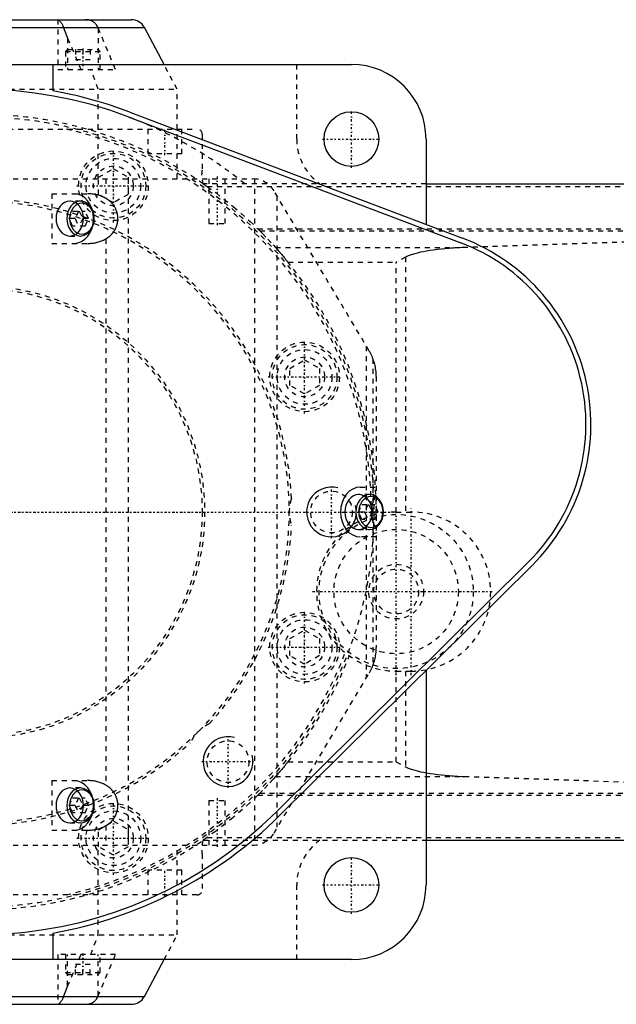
# Model space of a CAD drawing. Extents: x -545 to 345, y -109 to 109.
# Tile 14 of 15: x 8 to 128, y -99 to 99. Entities that reach past the tile are written whole.
import ezdxf

# ---------------------------------------------------------------- set-up
doc = ezdxf.new("R2010")
doc.units = 0
doc.linetypes.add('CENTER', pattern=[1.5, 0.45, -0.5, 0.05, -0.5])
doc.linetypes.add('DASHED', pattern=[2, 1, -1])
for name, color, linetype in [('AM_0', 7, 'CONTINUOUS'), ('AM_10', 7, 'CONTINUOUS'), ('AM_3', 7, 'DASHED'), ('AM_7', 7, 'CENTER')]:
    doc.layers.add(name, color=color, linetype=linetype)

msp = doc.modelspace()

# ---------------------------------------------------------------- linework, layer by layer
at = {"layer": 'AM_0', "color": 7, "linetype": 'CONTINUOUS'}
for p, q in [((-148.75, 99), (30.75, 99)), ((-28.76, 97.41), (33.4, 97.41)), ((37.34, 90), (33.4, 97.41)), ((-75, 90), (75, 90)), ((15, 90), (15, 84.68)), ((30.14, 79.48), (96.97, 54.14)), ((30.49, 80.41), (97.32, 55.07)), ((90, 75), (90, 57.85)), ((90, 66), (158, 66)), ((110.6, -10.02), (59.86, -60.35)), ((111.31, -10.73), (60.56, -61.06)), ((90, -31.86), (90, -75)), ((90, -66), (158, -66)), ((15, -84.68), (15, -90)), ((75, -90), (-75, -90)), ((33.4, -97.41), (37.34, -90)), ((-148.75, -99), (30.75, -99)), ((-28.76, -97.41), (33.4, -97.41))]:
    msp.add_line(p, q, dxfattribs=at)
for centre in [(75, 75), (75, -75)]:
    msp.add_circle(centre, 5.5, dxfattribs=at)
for centre, radius, start, end in [((30.75, 96), 3, 28, 90), ((75, 75), 15, 0, 90), ((0, 0), 85, 69.2336, 314.7638), ((0, 0), 86, 69.2336, 79.9552), ((83.14, 17.67), 39, 314.7638, 69.2336), ((83.14, 17.67), 40, 314.7638, 69.2336), ((0, 0), 86, 280.0448, 314.7638), ((75, -75), 15, 270, 0), ((30.75, -96), 3, 270, 332)]:
    msp.add_arc(centre, radius, start, end, dxfattribs=at)
at = {"layer": 'AM_10', "color": 7, "linetype": 'CONTINUOUS'}
for centre in [(71, 0), (50.2, -50.2)]:
    msp.add_arc(centre, 5, 75, 15, dxfattribs=at)
at = {"layer": 'AM_3', "color": 6, "linetype": 'DASHED'}
for p, q in [((16.03, 99), (16.03, 89)), ((27.59, 89), (24.06, 97.41)), ((24.11, 97.3), (24.11, 89)), ((17.95, 95.3), (17.95, 89)), ((17.95, 95.3), (20.63, 89)), ((17.93, 93), (17.53, 92.6)), ((17.53, 92.6), (17.53, 89)), ((17.53, 92.6), (24.53, 92.6)), ((17.93, 93), (24.13, 93)), ((19.54, 93), (19.54, 91)), ((21.03, 93), (21.03, 91)), ((22.52, 93), (22.52, 91)), ((24.53, 92.6), (24.13, 93)), ((24.53, 89), (24.53, 92.6)), ((19.54, 91), (22.52, 91)), ((40, 85), (37.34, 90)), ((64, 75), (64, 90)), ((16.03, 89), (27.59, 89)), ((24.1, 85), (22.65, 89)), ((-97.7, 85), (40, 85)), ((24.1, 67), (24.1, 85)), ((40, 67), (40, 85)), ((-44, 77), (44, 77)), ((34.1, 77), (34.1, 72)), ((40.9, 72), (40.9, 77)), ((45, 76), (45, 68.74)), ((40.9, 72), (34.1, 72)), ((24.2, 67.31), (27.17, 69.03)), ((27.17, 69.03), (30.14, 67.31)), ((-67, 67), (55.16, 67)), ((24.2, 63.88), (24.2, 67.31)), ((25.63, 67), (25.63, 63.08)), ((30.1, 67), (30.1, -67)), ((30.14, 67.31), (30.14, 63.88)), ((90, 66), (45.21, 66)), ((45.21, 66), (46, 65.46)), ((46, 65.46), (158, 65.46)), ((46.35, 67), (46.35, 58)), ((49.65, 58), (49.65, 67)), ((55.53, 66.99), (55.53, -66.99)), ((14.8, 64), (21.96, 64)), ((14.8, 64), (14.8, 54)), ((27.17, 62.17), (24.2, 63.88)), ((30.14, 63.88), (27.17, 62.17)), ((78.6, 32.36), (59.45, 64.56)), ((60.03, 63.59), (60.03, -63.59)), ((20.56, 62.5), (18.39, 62.5)), ((18.27, 59), (18.95, 60.49)), ((18.95, 60.49), (21.49, 60.49)), ((20.13, 60.49), (19.46, 59)), ((20.31, 60.49), (20.99, 59)), ((22.17, 59), (21.49, 60.49)), ((18.95, 57.51), (18.27, 59)), ((19.46, 59), (18.27, 59)), ((21.49, 57.51), (18.95, 57.51)), ((19.46, 59), (20.13, 57.51)), ((20.99, 59), (20.31, 57.51)), ((22.17, 59), (20.99, 59)), ((21.49, 57.51), (22.17, 59)), ((46.35, 58), (49.65, 58)), ((18.39, 55.5), (20.56, 55.5)), ((56.17, 56.96), (158, 56.96)), ((56.17, 56.96), (56.57, 56.57)), ((56.57, 56.57), (158, 56.57)), ((14.8, 54), (21.96, 54)), ((25.63, 54.92), (25.63, -54.92)), ((156.36, 55.18), (97.69, 53.17)), ((59.77, 53.17), (97.69, 53.17)), ((62.27, 50.22), (83.97, 50.22)), ((85.88, 51.25), (83.97, 50.22)), ((83.97, 0), (83.97, 50.22)), ((85.88, 51.25), (85.88, 0)), ((78, 33.36), (78, -33.36)), ((62.63, 28.88), (65.6, 30.6)), ((65.6, 30.6), (68.57, 28.88)), ((79.34, 30.81), (79.34, -30.81)), ((62.63, 25.46), (62.63, 28.88)), ((68.57, 28.88), (68.57, 25.46)), ((80, 27.25), (80, -27.25)), ((65.6, 23.74), (62.63, 25.46)), ((68.57, 25.46), (65.6, 23.74)), ((76.77, 5), (80, 5)), ((78.67, 3.5), (76.45, 3.5)), ((76.43, 0), (77.11, 1.49)), ((77.11, -1.49), (76.43, 0)), ((77.11, 1.49), (79.69, 1.49)), ((78.34, 1.49), (77.66, 0)), ((78.46, 1.49), (79.14, 0)), ((80.37, 0), (79.69, 1.49)), ((79.69, -1.49), (80.37, 0)), ((84, 0), (87, 0)), ((77.66, 0), (76.43, 0)), ((79.69, -1.49), (77.11, -1.49)), ((77.66, 0), (78.34, -1.49)), ((79.14, 0), (78.46, -1.49)), ((80.37, 0), (79.14, 0)), ((76.45, -3.5), (78.67, -3.5)), ((80, -5), (76.77, -5)), ((62.63, -25.46), (65.6, -23.74)), ((65.6, -23.74), (68.57, -25.46)), ((62.63, -28.89), (62.63, -25.46)), ((68.57, -25.46), (68.57, -28.89)), ((65.6, -30.6), (62.63, -28.89)), ((68.57, -28.89), (65.6, -30.6)), ((59.45, -64.56), (78.6, -32.36)), ((83.97, -50.22), (83.97, -32)), ((84, -32), (87, -32)), ((85.88, -32), (85.88, -51.25)), ((62.27, -50.22), (83.97, -50.22)), ((83.97, -50.22), (85.88, -51.25)), ((59.77, -53.17), (97.69, -53.17)), ((97.69, -53.17), (156.36, -55.18)), ((14.8, -54), (14.8, -64)), ((14.8, -54), (21.96, -54)), ((20.56, -55.5), (18.39, -55.5)), ((56.57, -56.57), (56.17, -56.96)), ((56.17, -56.96), (158, -56.96)), ((56.57, -56.57), (158, -56.57)), ((18.27, -59), (18.95, -57.51)), ((18.95, -60.49), (18.27, -59)), ((19.46, -59), (18.27, -59)), ((18.95, -57.51), (21.49, -57.51)), ((20.13, -57.51), (19.46, -59)), ((19.46, -59), (20.13, -60.49)), ((20.31, -57.51), (20.99, -59)), ((20.99, -59), (20.31, -60.49)), ((22.17, -59), (20.99, -59)), ((22.17, -59), (21.49, -57.51)), ((21.49, -60.49), (22.17, -59)), ((46.35, -58), (46.35, -67)), ((46.35, -58), (49.65, -58)), ((49.65, -67), (49.65, -58)), ((21.49, -60.49), (18.95, -60.49)), ((18.39, -62.5), (20.56, -62.5)), ((24.2, -63.89), (27.17, -62.17)), ((25.63, -63.08), (25.63, -67)), ((27.17, -62.17), (30.14, -63.89)), ((14.8, -64), (21.96, -64)), ((24.2, -67.31), (24.2, -63.89)), ((30.14, -63.89), (30.14, -67.31)), ((-67, -67), (55.16, -67)), ((24.1, -85), (24.1, -67)), ((27.17, -69.03), (24.2, -67.31)), ((30.14, -67.31), (27.17, -69.03)), ((40, -85), (40, -67)), ((46, -65.46), (45.21, -66)), ((45.21, -66), (90, -66)), ((46, -65.46), (158, -65.46)), ((45, -68.74), (45, -76)), ((34.1, -72), (34.1, -77)), ((40.9, -72), (34.1, -72)), ((40.9, -77), (40.9, -72)), ((64, -90), (64, -75)), ((44, -77), (-44, -77)), ((-97.7, -85), (40, -85)), ((22.65, -89), (24.1, -85)), ((37.34, -90), (40, -85)), ((16.03, -89), (16.03, -99)), ((27.59, -89), (16.03, -89)), ((17.53, -89), (17.53, -92.6)), ((17.95, -95.3), (17.95, -89)), ((20.63, -89), (17.95, -95.3)), ((24.06, -97.41), (27.59, -89)), ((24.11, -97.3), (24.11, -89)), ((24.53, -92.6), (24.53, -89)), ((19.54, -93), (19.54, -91)), ((22.52, -91), (19.54, -91)), ((21.03, -93), (21.03, -91)), ((22.52, -93), (22.52, -91)), ((17.53, -92.6), (17.93, -93)), ((17.53, -92.6), (24.53, -92.6)), ((17.93, -93), (24.13, -93)), ((24.13, -93), (24.53, -92.6))]:
    msp.add_line(p, q, dxfattribs=at)
for points in [[(19.24, 54), (20.01, 54.1), (20.75, 54.38), (21.43, 54.84), (22.03, 55.46), (22.52, 56.22), (22.88, 57.09), (23.11, 58.02), (23.18, 59), (23.11, 59.98), (22.88, 60.91), (22.52, 61.78), (22.03, 62.54), (21.43, 63.16), (20.75, 63.62), (20.01, 63.9), (19.24, 64)], [(76.77, 5), (76, 4.9), (75.26, 4.62), (74.58, 4.16), (73.98, 3.54), (73.49, 2.78), (73.13, 1.91), (72.9, 0.98), (72.83, 0), (72.9, -0.98), (73.13, -1.91), (73.49, -2.78), (73.98, -3.54), (74.58, -4.16), (75.26, -4.62), (76, -4.9), (76.77, -5)], [(80, 3.35), (79.51, 2.5), (79.18, 1.55), (79.01, 0.52), (79.01, -0.52), (79.18, -1.55), (79.51, -2.5), (80, -3.35)], [(19.24, -64), (20.01, -63.9), (20.75, -63.62), (21.43, -63.16), (22.03, -62.54), (22.52, -61.78), (22.88, -60.91), (23.11, -59.98), (23.18, -59), (23.11, -58.02), (22.88, -57.09), (22.52, -56.22), (22.03, -55.46), (21.43, -54.84), (20.75, -54.38), (20.01, -54.1), (19.24, -54)]]:
    msp.add_lwpolyline(points, dxfattribs=at)
for points in [[(18.39, 62.5), (17.86, 62.43), (17.34, 62.23), (16.86, 61.91), (16.44, 61.47), (16.1, 60.94), (15.85, 60.34), (15.69, 59.68), (15.64, 59), (15.69, 58.32), (15.85, 57.66), (16.1, 57.06), (16.44, 56.53), (16.86, 56.09), (17.34, 55.77), (17.86, 55.57), (18.39, 55.5), (18.93, 55.57), (19.45, 55.77), (19.93, 56.09), (20.34, 56.53), (20.69, 57.06), (20.94, 57.66), (21.1, 58.32), (21.15, 59), (21.1, 59.68), (20.94, 60.34), (20.69, 60.94), (20.34, 61.47), (19.93, 61.91), (19.45, 62.23), (18.93, 62.43)], [(20.56, 62.5), (20.02, 62.43), (19.51, 62.23), (19.03, 61.91), (18.61, 61.47), (18.27, 60.94), (18.01, 60.34), (17.86, 59.68), (17.8, 59), (17.86, 58.32), (18.01, 57.66), (18.27, 57.06), (18.61, 56.53), (19.03, 56.09), (19.51, 55.77), (20.02, 55.57), (20.56, 55.5), (21.1, 55.57), (21.62, 55.77), (22.09, 56.09), (22.51, 56.53), (22.86, 57.06), (23.11, 57.66), (23.27, 58.32), (23.32, 59), (23.27, 59.68), (23.11, 60.34), (22.86, 60.94), (22.51, 61.47), (22.09, 61.91), (21.62, 62.23), (21.1, 62.43)], [(20.81, 55.9), (21.29, 55.96), (21.74, 56.14), (22.17, 56.42), (22.54, 56.81), (22.84, 57.28), (23.07, 57.81), (23.2, 58.4), (23.25, 59), (23.2, 59.6), (23.07, 60.19), (22.84, 60.72), (22.54, 61.19), (22.17, 61.58), (21.74, 61.86), (21.29, 62.04), (20.81, 62.1), (20.33, 62.04), (19.87, 61.86), (19.45, 61.58), (19.08, 61.19), (18.78, 60.72), (18.55, 60.19), (18.41, 59.6), (18.37, 59), (18.41, 58.4), (18.55, 57.81), (18.78, 57.28), (19.08, 56.81), (19.45, 56.42), (19.87, 56.14), (20.33, 55.96)], [(76.45, 3.5), (75.92, 3.43), (75.4, 3.23), (74.92, 2.91), (74.5, 2.47), (74.16, 1.94), (73.91, 1.34), (73.75, 0.68), (73.7, 0), (73.75, -0.68), (73.91, -1.34), (74.16, -1.94), (74.5, -2.47), (74.92, -2.91), (75.4, -3.23), (75.92, -3.43), (76.45, -3.5), (76.99, -3.43), (77.51, -3.23), (77.99, -2.91), (78.4, -2.47), (78.75, -1.94), (79, -1.34), (79.16, -0.68), (79.21, 0), (79.16, 0.68), (79, 1.34), (78.75, 1.94), (78.4, 2.47), (77.99, 2.91), (77.51, 3.23), (76.99, 3.43)], [(78.67, -3.5), (79.21, -3.43), (79.73, -3.23), (80.2, -2.91), (80.62, -2.47), (80.96, -1.94), (81.22, -1.34), (81.38, -0.68), (81.43, 0), (81.38, 0.68), (81.22, 1.34), (80.96, 1.94), (80.62, 2.47), (80.2, 2.91), (79.73, 3.23), (79.21, 3.43), (78.67, 3.5), (78.13, 3.43), (77.61, 3.23), (77.14, 2.91), (76.72, 2.47), (76.38, 1.94), (76.12, 1.34), (75.97, 0.68), (75.91, 0), (75.97, -0.68), (76.12, -1.34), (76.38, -1.94), (76.72, -2.47), (77.14, -2.91), (77.61, -3.23), (78.13, -3.43)], [(78.92, 3.1), (78.44, 3.04), (77.98, 2.86), (77.56, 2.58), (77.19, 2.19), (76.89, 1.72), (76.66, 1.19), (76.52, 0.6), (76.47, 0), (76.52, -0.6), (76.66, -1.19), (76.89, -1.72), (77.19, -2.19), (77.56, -2.58), (77.98, -2.86), (78.44, -3.04), (78.92, -3.1), (79.39, -3.04), (79.85, -2.86), (80.27, -2.58), (80.64, -2.19), (80.95, -1.72), (81.17, -1.19), (81.31, -0.6), (81.36, 0), (81.31, 0.6), (81.17, 1.19), (80.95, 1.72), (80.64, 2.19), (80.27, 2.58), (79.85, 2.86), (79.39, 3.04)], [(18.39, -55.5), (17.86, -55.57), (17.34, -55.77), (16.86, -56.09), (16.44, -56.53), (16.1, -57.06), (15.85, -57.66), (15.69, -58.32), (15.64, -59), (15.69, -59.68), (15.85, -60.34), (16.1, -60.94), (16.44, -61.47), (16.86, -61.91), (17.34, -62.23), (17.86, -62.43), (18.39, -62.5), (18.93, -62.43), (19.45, -62.23), (19.93, -61.91), (20.34, -61.47), (20.69, -60.94), (20.94, -60.34), (21.1, -59.68), (21.15, -59), (21.1, -58.32), (20.94, -57.66), (20.69, -57.06), (20.34, -56.53), (19.93, -56.09), (19.45, -55.77), (18.93, -55.57)], [(20.56, -55.5), (20.02, -55.57), (19.51, -55.77), (19.03, -56.09), (18.61, -56.53), (18.27, -57.06), (18.01, -57.66), (17.86, -58.32), (17.8, -59), (17.86, -59.68), (18.01, -60.34), (18.27, -60.94), (18.61, -61.47), (19.03, -61.91), (19.51, -62.23), (20.02, -62.43), (20.56, -62.5), (21.1, -62.43), (21.62, -62.23), (22.09, -61.91), (22.51, -61.47), (22.86, -60.94), (23.11, -60.34), (23.27, -59.68), (23.32, -59), (23.27, -58.32), (23.11, -57.66), (22.86, -57.06), (22.51, -56.53), (22.09, -56.09), (21.62, -55.77), (21.1, -55.57)], [(20.81, -62.1), (21.29, -62.04), (21.74, -61.86), (22.17, -61.58), (22.54, -61.19), (22.84, -60.72), (23.07, -60.19), (23.2, -59.6), (23.25, -59), (23.2, -58.4), (23.07, -57.81), (22.84, -57.28), (22.54, -56.81), (22.17, -56.42), (21.74, -56.14), (21.29, -55.96), (20.81, -55.9), (20.33, -55.96), (19.87, -56.14), (19.45, -56.42), (19.08, -56.81), (18.78, -57.28), (18.55, -57.81), (18.41, -58.4), (18.37, -59), (18.41, -59.6), (18.55, -60.19), (18.78, -60.72), (19.08, -61.19), (19.45, -61.58), (19.87, -61.86), (20.33, -62.04)]]:
    msp.add_lwpolyline(points, close=True, dxfattribs=at)
for points in [[(24.06, 97.41, 0), (24.03, 97.49, 0), (23.95, 97.65, 0), (23.86, 97.81, 0), (23.81, 97.88, 0), (23.76, 97.95, 0), (23.65, 98.09, 0), (23.53, 98.23, 0), (23.41, 98.35, 0), (23.27, 98.46, 0), (23.19, 98.52, 0), (23.16, 98.54, 0), (23.14, 98.55, 0), (23.13, 98.56, 0), (23.12, 98.57, 0), (23.09, 98.58, 0), (23.07, 98.6, 0), (23.05, 98.61, 0), (23.04, 98.61, 0), (23.02, 98.63, 0), (22.99, 98.64, 0), (22.98, 98.65, 0), (22.96, 98.66, 0), (22.94, 98.67, 0), (22.91, 98.69, 0), (22.89, 98.7, 0), (22.86, 98.71, 0), (22.83, 98.73, 0), (22.82, 98.73, 0), (22.8, 98.74, 0), (22.78, 98.75, 0), (22.75, 98.76, 0), (22.72, 98.77, 0), (22.69, 98.78, 0), (22.67, 98.8, 0), (22.65, 98.8, 0), (22.64, 98.81, 0), (22.61, 98.82, 0), (22.58, 98.83, 0), (22.48, 98.86, 0), (22.31, 98.91, 0), (22.13, 98.95, 0), (22.04, 98.96, 0), (21.94, 98.97, 0), (21.76, 98.99, 0), (21.57, 99, 0), (21.47, 99, 0)], [(16.06, 99, 0), (16.07, 99, 0), (16.1, 98.99, 0), (16.14, 98.97, 0), (16.16, 98.96, 0), (16.18, 98.94, 0), (16.23, 98.9, 0), (16.29, 98.85, 0), (16.35, 98.79, 0), (16.42, 98.73, 0), (16.49, 98.65, 0), (16.52, 98.6, 0), (16.56, 98.56, 0), (16.63, 98.46, 0), (16.7, 98.35, 0), (16.78, 98.23, 0), (16.85, 98.1, 0), (16.93, 97.96, 0), (16.96, 97.88, 0), (16.99, 97.81, 0), (17.06, 97.65, 0), (17.12, 97.49, 0), (17.15, 97.41, 0)], [(17.15, 97.41, 0), (17.27, 97.06, 0), (17.53, 96.35, 0), (17.81, 95.65, 0), (17.95, 95.3, 0)], [(46, 65.46, 0), (47.79, 64.16, 0), (51.26, 61.42, 0), (54.58, 58.49, 0), (56.17, 56.96, 0)], [(25.63, 63.08, 0), (25.54, 63.13, 0), (25.36, 63.22, 0), (25.17, 63.31, 0), (25.08, 63.35, 0), (24.98, 63.39, 0), (24.79, 63.47, 0), (24.59, 63.55, 0), (24.4, 63.62, 0), (24.19, 63.68, 0), (23.99, 63.74, 0), (23.88, 63.76, 0), (23.78, 63.79, 0), (23.57, 63.84, 0), (23.36, 63.88, 0), (23.15, 63.91, 0), (22.93, 63.94, 0), (22.72, 63.96, 0), (22.61, 63.97, 0), (22.5, 63.98, 0), (22.28, 63.99, 0), (22.07, 64, 0), (21.96, 64, 0)], [(25.63, 54.92, 0), (25.67, 54.95, 0), (25.75, 54.99, 0), (25.83, 55.04, 0), (25.87, 55.07, 0), (25.91, 55.09, 0), (25.99, 55.14, 0), (26.06, 55.19, 0), (26.14, 55.25, 0), (26.21, 55.3, 0), (26.29, 55.36, 0), (26.32, 55.39, 0), (26.36, 55.42, 0), (26.43, 55.47, 0), (26.5, 55.53, 0), (26.57, 55.59, 0), (26.63, 55.65, 0), (26.7, 55.72, 0), (26.73, 55.75, 0), (26.76, 55.78, 0), (26.82, 55.85, 0), (26.88, 55.91, 0), (26.91, 55.94, 0), (26.94, 55.98, 0), (27, 56.04, 0), (27.06, 56.11, 0), (27.09, 56.15, 0), (27.11, 56.18, 0), (27.17, 56.26, 0), (27.22, 56.33, 0), (27.28, 56.41, 0), (27.33, 56.48, 0), (27.38, 56.56, 0), (27.4, 56.6, 0), (27.43, 56.64, 0), (27.47, 56.72, 0), (27.52, 56.8, 0), (27.56, 56.89, 0), (27.6, 56.97, 0), (27.64, 57.06, 0), (27.66, 57.1, 0), (27.68, 57.14, 0), (27.72, 57.23, 0), (27.75, 57.32, 0), (27.79, 57.41, 0), (27.82, 57.5, 0), (27.85, 57.59, 0), (27.86, 57.63, 0), (27.88, 57.68, 0), (27.9, 57.77, 0), (27.93, 57.86, 0), (27.95, 57.95, 0), (27.97, 58.04, 0), (27.99, 58.13, 0), (27.99, 58.18, 0), (28, 58.23, 0), (28.02, 58.32, 0), (28.03, 58.41, 0), (28.04, 58.5, 0), (28.05, 58.59, 0), (28.06, 58.68, 0), (28.06, 58.73, 0), (28.06, 58.78, 0), (28.07, 58.87, 0), (28.07, 58.96, 0), (28.07, 59, 0), (28.07, 59.04, 0), (28.07, 59.13, 0), (28.06, 59.22, 0), (28.06, 59.27, 0), (28.06, 59.32, 0), (28.05, 59.41, 0), (28.04, 59.5, 0), (28.03, 59.59, 0), (28.02, 59.68, 0), (28, 59.77, 0), (27.99, 59.82, 0), (27.99, 59.87, 0), (27.97, 59.96, 0), (27.95, 60.05, 0), (27.93, 60.14, 0), (27.9, 60.23, 0), (27.88, 60.32, 0), (27.86, 60.37, 0), (27.85, 60.41, 0), (27.82, 60.5, 0), (27.79, 60.59, 0), (27.75, 60.68, 0), (27.72, 60.77, 0), (27.68, 60.86, 0), (27.66, 60.9, 0), (27.64, 60.94, 0), (27.6, 61.03, 0), (27.56, 61.11, 0), (27.52, 61.2, 0), (27.47, 61.28, 0), (27.43, 61.36, 0), (27.4, 61.4, 0), (27.38, 61.44, 0), (27.33, 61.52, 0), (27.28, 61.59, 0), (27.22, 61.67, 0), (27.17, 61.74, 0), (27.11, 61.82, 0), (27.09, 61.85, 0), (27.06, 61.89, 0), (27, 61.96, 0), (26.94, 62.02, 0), (26.91, 62.06, 0), (26.88, 62.09, 0), (26.82, 62.15, 0), (26.76, 62.22, 0), (26.73, 62.25, 0), (26.7, 62.28, 0), (26.63, 62.35, 0), (26.57, 62.41, 0), (26.5, 62.47, 0), (26.43, 62.53, 0), (26.36, 62.58, 0), (26.32, 62.61, 0), (26.29, 62.64, 0), (26.21, 62.7, 0), (26.14, 62.75, 0), (26.06, 62.81, 0), (25.99, 62.86, 0), (25.91, 62.91, 0), (25.87, 62.93, 0), (25.83, 62.96, 0), (25.75, 63.01, 0), (25.67, 63.05, 0), (25.63, 63.08, 0)], [(56.57, 56.57, 0), (57.12, 56.01, 0), (58.2, 54.89, 0), (59.25, 53.75, 0), (59.77, 53.17, 0)], [(21.96, 54, 0), (22.07, 54, 0), (22.28, 54.01, 0), (22.5, 54.02, 0), (22.61, 54.03, 0), (22.72, 54.04, 0), (22.93, 54.06, 0), (23.15, 54.09, 0), (23.36, 54.12, 0), (23.57, 54.16, 0), (23.78, 54.21, 0), (23.88, 54.24, 0), (23.99, 54.26, 0), (24.19, 54.32, 0), (24.4, 54.38, 0), (24.59, 54.45, 0), (24.79, 54.53, 0), (24.98, 54.61, 0), (25.08, 54.65, 0), (25.17, 54.69, 0), (25.36, 54.78, 0), (25.54, 54.87, 0), (25.63, 54.92, 0)], [(59.77, 53.17, 0), (59.78, 53.17, 0), (59.78, 53.16, 0), (59.79, 53.15, 0), (59.79, 53.15, 0), (59.8, 53.14, 0), (59.81, 53.13, 0), (59.82, 53.12, 0), (59.83, 53.11, 0), (59.84, 53.1, 0), (59.85, 53.08, 0), (59.86, 53.08, 0), (59.86, 53.07, 0), (59.87, 53.06, 0), (59.89, 53.04, 0), (59.9, 53.03, 0), (59.92, 53.01, 0), (59.93, 52.99, 0), (59.94, 52.99, 0), (59.94, 52.98, 0), (59.96, 52.96, 0), (59.98, 52.94, 0), (59.98, 52.93, 0), (59.99, 52.92, 0), (60.01, 52.91, 0), (60.03, 52.89, 0), (60.03, 52.88, 0), (60.04, 52.87, 0), (60.06, 52.85, 0), (60.08, 52.83, 0), (60.1, 52.8, 0), (60.12, 52.78, 0), (60.14, 52.76, 0), (60.15, 52.75, 0), (60.16, 52.74, 0), (60.17, 52.72, 0), (60.19, 52.69, 0), (60.22, 52.67, 0), (60.24, 52.65, 0), (60.26, 52.62, 0), (60.27, 52.61, 0), (60.28, 52.6, 0), (60.3, 52.57, 0), (60.32, 52.55, 0), (60.34, 52.52, 0), (60.36, 52.5, 0), (60.39, 52.47, 0), (60.4, 52.46, 0), (60.41, 52.45, 0), (60.43, 52.42, 0), (60.45, 52.4, 0), (60.47, 52.37, 0), (60.5, 52.35, 0), (60.52, 52.32, 0), (60.53, 52.3, 0), (60.54, 52.29, 0), (60.57, 52.26, 0), (60.59, 52.24, 0), (60.68, 52.14, 0), (60.75, 52.05, 0), (60.83, 51.96, 0), (60.99, 51.77, 0), (61.16, 51.57, 0), (61.33, 51.37, 0), (61.5, 51.16, 0), (61.68, 50.95, 0), (61.76, 50.85, 0), (61.85, 50.74, 0), (62.02, 50.53, 0), (62.19, 50.32, 0), (62.27, 50.22, 0)], [(97.69, 53.17, 0), (97.25, 53.16, 0), (96.38, 53.12, 0), (95.52, 53.07, 0), (95.1, 53.04, 0), (94.68, 53.01, 0), (93.86, 52.94, 0), (93.05, 52.86, 0), (92.28, 52.77, 0), (91.53, 52.68, 0), (90.81, 52.57, 0), (90.46, 52.52, 0), (90.12, 52.46, 0), (89.47, 52.34, 0), (88.86, 52.22, 0), (88.28, 52.08, 0), (87.74, 51.94, 0), (87.25, 51.8, 0), (87.02, 51.72, 0), (86.8, 51.65, 0), (86.4, 51.49, 0), (86.04, 51.33, 0), (85.88, 51.25, 0)], [(80, 27.25, 0), (80, 27.39, 0), (79.99, 27.67, 0), (79.98, 27.96, 0), (79.96, 28.1, 0), (79.95, 28.25, 0), (79.92, 28.54, 0), (79.87, 28.84, 0), (79.82, 29.13, 0), (79.76, 29.43, 0), (79.69, 29.72, 0), (79.65, 29.86, 0), (79.61, 30.01, 0), (79.53, 30.29, 0), (79.44, 30.56, 0), (79.34, 30.83, 0), (79.23, 31.11, 0), (79.11, 31.38, 0), (79.04, 31.52, 0), (78.97, 31.67, 0), (78.83, 31.95, 0), (78.68, 32.22, 0), (78.6, 32.36, 0)], [(78.6, -32.36, 0), (78.68, -32.22, 0), (78.83, -31.95, 0), (78.97, -31.67, 0), (79.04, -31.52, 0), (79.11, -31.38, 0), (79.23, -31.11, 0), (79.34, -30.83, 0), (79.44, -30.56, 0), (79.53, -30.29, 0), (79.61, -30.01, 0), (79.65, -29.86, 0), (79.69, -29.72, 0), (79.76, -29.43, 0), (79.82, -29.13, 0), (79.87, -28.84, 0), (79.92, -28.54, 0), (79.95, -28.25, 0), (79.96, -28.1, 0), (79.98, -27.96, 0), (79.99, -27.67, 0), (80, -27.39, 0), (80, -27.25, 0)], [(62.27, -50.22, 0), (62.19, -50.32, 0), (62.02, -50.53, 0), (61.85, -50.74, 0), (61.76, -50.85, 0), (61.68, -50.95, 0), (61.5, -51.16, 0), (61.33, -51.37, 0), (61.16, -51.57, 0), (60.99, -51.77, 0), (60.83, -51.96, 0), (60.75, -52.05, 0), (60.68, -52.14, 0), (60.59, -52.24, 0), (60.57, -52.26, 0), (60.54, -52.29, 0), (60.53, -52.3, 0), (60.52, -52.32, 0), (60.5, -52.35, 0), (60.47, -52.37, 0), (60.45, -52.4, 0), (60.43, -52.42, 0), (60.41, -52.45, 0), (60.4, -52.46, 0), (60.39, -52.47, 0), (60.36, -52.5, 0), (60.34, -52.52, 0), (60.32, -52.55, 0), (60.3, -52.57, 0), (60.28, -52.6, 0), (60.27, -52.61, 0), (60.26, -52.62, 0), (60.24, -52.65, 0), (60.22, -52.67, 0), (60.19, -52.69, 0), (60.17, -52.72, 0), (60.16, -52.74, 0), (60.15, -52.75, 0), (60.14, -52.76, 0), (60.12, -52.78, 0), (60.1, -52.8, 0), (60.08, -52.83, 0), (60.06, -52.85, 0), (60.04, -52.87, 0), (60.03, -52.88, 0), (60.03, -52.89, 0), (60.01, -52.91, 0), (59.99, -52.92, 0), (59.98, -52.93, 0), (59.98, -52.94, 0), (59.96, -52.96, 0), (59.94, -52.98, 0), (59.94, -52.99, 0), (59.93, -52.99, 0), (59.92, -53.01, 0), (59.9, -53.03, 0), (59.89, -53.04, 0), (59.87, -53.06, 0), (59.86, -53.07, 0), (59.86, -53.08, 0), (59.85, -53.08, 0), (59.84, -53.1, 0), (59.83, -53.11, 0), (59.82, -53.12, 0), (59.81, -53.13, 0), (59.8, -53.14, 0), (59.79, -53.15, 0), (59.79, -53.15, 0), (59.78, -53.16, 0), (59.78, -53.17, 0), (59.77, -53.17, 0)], [(85.88, -51.25, 0), (86.04, -51.33, 0), (86.4, -51.49, 0), (86.8, -51.65, 0), (87.02, -51.72, 0), (87.25, -51.8, 0), (87.74, -51.94, 0), (88.28, -52.08, 0), (88.86, -52.22, 0), (89.47, -52.34, 0), (90.12, -52.46, 0), (90.46, -52.52, 0), (90.81, -52.57, 0), (91.53, -52.68, 0), (92.28, -52.77, 0), (93.05, -52.86, 0), (93.86, -52.94, 0), (94.68, -53.01, 0), (95.1, -53.04, 0), (95.52, -53.07, 0), (96.38, -53.12, 0), (97.25, -53.16, 0), (97.69, -53.17, 0)], [(59.77, -53.17, 0), (59.25, -53.75, 0), (58.2, -54.89, 0), (57.12, -56.01, 0), (56.57, -56.57, 0)], [(25.63, -54.92, 0), (25.54, -54.87, 0), (25.36, -54.78, 0), (25.17, -54.69, 0), (25.08, -54.65, 0), (24.98, -54.61, 0), (24.79, -54.53, 0), (24.59, -54.45, 0), (24.4, -54.38, 0), (24.19, -54.32, 0), (23.99, -54.26, 0), (23.88, -54.24, 0), (23.78, -54.21, 0), (23.57, -54.16, 0), (23.36, -54.12, 0), (23.15, -54.09, 0), (22.93, -54.06, 0), (22.72, -54.04, 0), (22.61, -54.03, 0), (22.5, -54.02, 0), (22.28, -54.01, 0), (22.07, -54, 0), (21.96, -54, 0)], [(25.63, -63.08, 0), (25.67, -63.05, 0), (25.75, -63.01, 0), (25.83, -62.96, 0), (25.87, -62.93, 0), (25.91, -62.91, 0), (25.99, -62.86, 0), (26.06, -62.81, 0), (26.14, -62.75, 0), (26.21, -62.7, 0), (26.29, -62.64, 0), (26.32, -62.61, 0), (26.36, -62.58, 0), (26.43, -62.53, 0), (26.5, -62.47, 0), (26.57, -62.41, 0), (26.63, -62.35, 0), (26.7, -62.28, 0), (26.73, -62.25, 0), (26.76, -62.22, 0), (26.82, -62.15, 0), (26.88, -62.09, 0), (26.91, -62.06, 0), (26.94, -62.02, 0), (27, -61.96, 0), (27.06, -61.89, 0), (27.09, -61.85, 0), (27.11, -61.82, 0), (27.17, -61.74, 0), (27.22, -61.67, 0), (27.28, -61.59, 0), (27.33, -61.52, 0), (27.38, -61.44, 0), (27.4, -61.4, 0), (27.43, -61.36, 0), (27.47, -61.28, 0), (27.52, -61.2, 0), (27.56, -61.11, 0), (27.6, -61.03, 0), (27.64, -60.94, 0), (27.66, -60.9, 0), (27.68, -60.86, 0), (27.72, -60.77, 0), (27.75, -60.68, 0), (27.79, -60.59, 0), (27.82, -60.5, 0), (27.85, -60.41, 0), (27.86, -60.37, 0), (27.88, -60.32, 0), (27.9, -60.23, 0), (27.93, -60.14, 0), (27.95, -60.05, 0), (27.97, -59.96, 0), (27.99, -59.87, 0), (27.99, -59.82, 0), (28, -59.77, 0), (28.02, -59.68, 0), (28.03, -59.59, 0), (28.04, -59.5, 0), (28.05, -59.41, 0), (28.06, -59.32, 0), (28.06, -59.27, 0), (28.06, -59.22, 0), (28.07, -59.13, 0), (28.07, -59.04, 0), (28.07, -59, 0), (28.07, -58.96, 0), (28.07, -58.87, 0), (28.06, -58.78, 0), (28.06, -58.73, 0), (28.06, -58.68, 0), (28.05, -58.59, 0), (28.04, -58.5, 0), (28.03, -58.41, 0), (28.02, -58.32, 0), (28, -58.23, 0), (27.99, -58.18, 0), (27.99, -58.13, 0), (27.97, -58.04, 0), (27.95, -57.95, 0), (27.93, -57.86, 0), (27.9, -57.77, 0), (27.88, -57.68, 0), (27.86, -57.63, 0), (27.85, -57.59, 0), (27.82, -57.5, 0), (27.79, -57.41, 0), (27.75, -57.32, 0), (27.72, -57.23, 0), (27.68, -57.14, 0), (27.66, -57.1, 0), (27.64, -57.06, 0), (27.6, -56.97, 0), (27.56, -56.89, 0), (27.52, -56.8, 0), (27.47, -56.72, 0), (27.43, -56.64, 0), (27.4, -56.6, 0), (27.38, -56.56, 0), (27.33, -56.48, 0), (27.28, -56.41, 0), (27.22, -56.33, 0), (27.17, -56.26, 0), (27.11, -56.18, 0), (27.09, -56.15, 0), (27.06, -56.11, 0), (27, -56.04, 0), (26.94, -55.98, 0), (26.91, -55.94, 0), (26.88, -55.91, 0), (26.82, -55.85, 0), (26.76, -55.78, 0), (26.73, -55.75, 0), (26.7, -55.72, 0), (26.63, -55.65, 0), (26.57, -55.59, 0), (26.5, -55.53, 0), (26.43, -55.47, 0), (26.36, -55.42, 0), (26.32, -55.39, 0), (26.29, -55.36, 0), (26.21, -55.3, 0), (26.14, -55.25, 0), (26.06, -55.19, 0), (25.99, -55.14, 0), (25.91, -55.09, 0), (25.87, -55.07, 0), (25.83, -55.04, 0), (25.75, -54.99, 0), (25.67, -54.95, 0), (25.63, -54.92, 0)], [(56.17, -56.96, 0), (54.58, -58.49, 0), (51.26, -61.42, 0), (47.79, -64.16, 0), (46, -65.46, 0)], [(21.96, -64, 0), (22.07, -64, 0), (22.28, -63.99, 0), (22.5, -63.98, 0), (22.61, -63.97, 0), (22.72, -63.96, 0), (22.93, -63.94, 0), (23.15, -63.91, 0), (23.36, -63.88, 0), (23.57, -63.84, 0), (23.78, -63.79, 0), (23.88, -63.76, 0), (23.99, -63.74, 0), (24.19, -63.68, 0), (24.4, -63.62, 0), (24.59, -63.55, 0), (24.79, -63.47, 0), (24.98, -63.39, 0), (25.08, -63.35, 0), (25.17, -63.31, 0), (25.36, -63.22, 0), (25.54, -63.13, 0), (25.63, -63.08, 0)], [(17.95, -95.3, 0), (17.81, -95.65, 0), (17.53, -96.35, 0), (17.27, -97.06, 0), (17.15, -97.41, 0)], [(17.15, -97.41, 0), (17.12, -97.49, 0), (17.06, -97.65, 0), (16.99, -97.81, 0), (16.96, -97.88, 0), (16.93, -97.96, 0), (16.85, -98.1, 0), (16.78, -98.23, 0), (16.7, -98.35, 0), (16.63, -98.46, 0), (16.56, -98.56, 0), (16.52, -98.6, 0), (16.49, -98.65, 0), (16.42, -98.73, 0), (16.38, -98.77, 0), (16.37, -98.78, 0), (16.36, -98.79, 0), (16.35, -98.79, 0), (16.35, -98.8, 0), (16.34, -98.81, 0), (16.33, -98.82, 0), (16.32, -98.83, 0), (16.31, -98.84, 0), (16.3, -98.85, 0), (16.29, -98.85, 0), (16.29, -98.86, 0), (16.28, -98.87, 0), (16.27, -98.88, 0), (16.23, -98.9, 0), (16.18, -98.94, 0), (16.16, -98.96, 0), (16.14, -98.97, 0), (16.1, -98.99, 0), (16.07, -99, 0), (16.06, -99, 0)], [(21.47, -99, 0), (21.57, -99, 0), (21.76, -98.99, 0), (21.94, -98.97, 0), (22.03, -98.96, 0), (22.13, -98.95, 0), (22.31, -98.91, 0), (22.48, -98.86, 0), (22.58, -98.83, 0), (22.61, -98.82, 0), (22.64, -98.81, 0), (22.65, -98.8, 0), (22.67, -98.8, 0), (22.7, -98.78, 0), (22.72, -98.77, 0), (22.75, -98.76, 0), (22.78, -98.75, 0), (22.81, -98.74, 0), (22.82, -98.73, 0), (22.83, -98.72, 0), (22.86, -98.71, 0), (22.89, -98.7, 0), (22.91, -98.69, 0), (22.94, -98.67, 0), (22.96, -98.66, 0), (22.98, -98.65, 0), (22.99, -98.64, 0), (23.02, -98.63, 0), (23.04, -98.61, 0), (23.05, -98.61, 0), (23.07, -98.6, 0), (23.09, -98.58, 0), (23.12, -98.57, 0), (23.13, -98.56, 0), (23.14, -98.55, 0), (23.16, -98.54, 0), (23.19, -98.52, 0), (23.27, -98.46, 0), (23.41, -98.35, 0), (23.53, -98.22, 0), (23.65, -98.09, 0), (23.76, -97.95, 0), (23.81, -97.88, 0), (23.86, -97.81, 0), (23.95, -97.65, 0), (24.03, -97.49, 0), (24.06, -97.41, 0)]]:
    msp.add_polyline3d(points, dxfattribs=at)
for centre, radius in [((0, 0), 79.5), ((27.17, 65.6), 7), ((27.17, 65.6), 6.5), ((27.17, 65.6), 5.5), ((27.17, 65.59), 4), ((0, 0), 45.5), ((0, 0), 45), ((65.6, 27.17), 7), ((65.6, 27.17), 6.5), ((65.6, 27.17), 5.5), ((65.59, 27.17), 4), ((71, 0), 4.19), ((84, -16), 15.5), ((84, -16), 12.5), ((84, -16), 5.5), ((84, -16), 4.5), ((65.6, -27.17), 7), ((65.6, -27.17), 6.5), ((65.6, -27.17), 5.5), ((65.59, -27.17), 4), ((50.2, -50.2), 4.19), ((27.17, -65.6), 7), ((27.17, -65.6), 6.5), ((27.17, -65.6), 5.5), ((27.17, -65.59), 4)]:
    msp.add_circle(centre, radius, dxfattribs=at)
for centre, radius, start, end in [((0, 0), 80, 55.5885, 304.4115), ((0, 0), 85, 50.9386, 69.2336), ((0, 0), 79, 359.4179, 77.0801), ((44, 76), 1, 0, 90), ((75, 75), 11, 180, 234.9032), ((49.9, 67.73), 5, 168.305, 200.1231), ((55.16, 62), 5, 30.7355, 90), ((0, 0), 63, 2.4608, 267.5392), ((0, 0), 62.5, 315.2854, 178.1662), ((0, 0), 80, 359.6358, 38.8829), ((71, 0), 8.5, 161.4437, 198.5563), ((84, -16), 16, 90, 270), ((87, -16), 16, 270, 90), ((0, 0), 62.5, 181.8338, 314.7146), ((0, 0), 63, 317.4764, 357.5392), ((0, 0), 79, 282.9199, 339.0136), ((0, 0), 80, 321.1171, 338.7956), ((50.2, -50.2), 8.5, 116.3224, 153.6776), ((0, 0), 63, 272.4608, 312.5236), ((55.16, -62), 5, 270, 329.2645), ((49.9, -67.73), 5, 159.8769, 191.695), ((75, -75), 11, 125.0968, 180), ((44, -76), 1, 270, 0)]:
    msp.add_arc(centre, radius, start, end, dxfattribs=at)
at = {"layer": 'AM_7', "color": 4, "linetype": 'CENTER'}
for p, q in [((21.03, 93.2), (21.03, 88.8)), ((75, 69.22), (75, 80.78)), ((37.5, 71.75), (37.5, 77.25)), ((69.22, 75), (80.78, 75)), ((27.17, 58.25), (27.17, 72.95)), ((27.17, 61.39), (27.17, 69.79)), ((48, 67.45), (48, 57.55)), ((19.82, 65.6), (34.52, 65.6)), ((22.97, 65.59), (31.37, 65.59)), ((65.6, 19.82), (65.6, 34.52)), ((65.59, 22.97), (65.59, 31.37)), ((58.25, 27.17), (72.95, 27.17)), ((71, -5.25), (71, 5.25)), ((84, -32.8), (84, 0.8)), ((87, -32.8), (87, 0.8)), ((-83.48, 0), (83.48, 0)), ((-47.77, 0), (47.77, 0)), ((67.2, -16), (103.8, -16)), ((65.6, -34.52), (65.6, -19.82)), ((65.59, -31.37), (65.59, -22.97)), ((58.25, -27.17), (72.95, -27.17)), ((61.39, -27.17), (69.79, -27.17)), ((50.2, -55.45), (50.2, -44.95)), ((44.95, -50.2), (55.45, -50.2)), ((27.17, -72.95), (27.17, -58.25)), ((48, -57.55), (48, -67.45)), ((19.82, -65.6), (34.52, -65.6)), ((22.97, -65.59), (31.37, -65.59)), ((75, -80.78), (75, -69.22)), ((37.5, -77.25), (37.5, -71.75)), ((69.22, -75), (80.78, -75)), ((21.03, -88.8), (21.03, -93.2))]:
    msp.add_line(p, q, dxfattribs=at)

doc.saveas('drawing.dxf')
